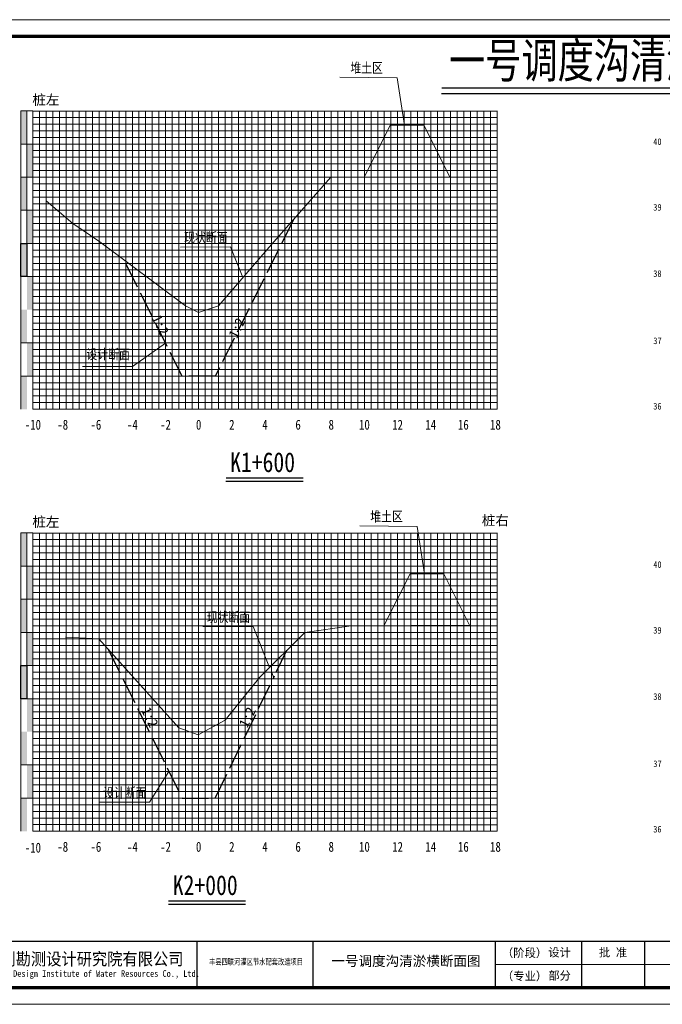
# Model space of a CAD drawing. Header units: millimetres. Extents: x -1851 to 142262423, y -629789 to 22327943.
# Tile 50 of 69: x 36465 to 36659, y 5522 to 5819. Entities that reach past the tile are written whole.
import ezdxf
from ezdxf.enums import TextEntityAlignment as Align

# ---------------------------------------------------------------- set-up
doc = ezdxf.new("R2010")
doc.units = ezdxf.units.MM
doc.linetypes.add('4415', pattern=[5, 4, -1])
for name, color, linetype, lineweight in [('0.13文字', 3, 'Continuous', 13), ('2', 61, 'Continuous', 30), ('3', 8, 'Continuous', 5), ('dmx', 7, 'Continuous', 15)]:
    doc.layers.add(name, color=color, linetype=linetype, lineweight=lineweight)
doc.layers.add('DIMTEX', color=7, linetype='Continuous')
doc.layers.add('断面', color=7, linetype='Continuous')
doc.styles.add('LYJFS', font='times.ttf', dxfattribs={"width": 0.7})
doc.styles.add('STYLE2', font='txt', dxfattribs={"width": 0.8})
doc.styles.add('仿宋体', font='FangSong_GB2312.ttf', dxfattribs={"width": 0.8})
doc.styles.add('宋体', font='txt', dxfattribs={"height": 3.5})
doc.styles.add('等线体', font='simhei.ttf')

# ---------------------------------------------------------------- blocks, each defined once
blk = doc.blocks.new('tk')
at = {"lineweight": 0}
for p, q in [((6838.6, 1139.23), (7258.6, 1139.23)), ((7253.6, 854.23), (7046.6, 854.23)), ((7258.6, 842.23), (6838.6, 842.23))]:
    blk.add_line(p, q, dxfattribs=at)
for p, q in [((6956.6, 861.23), (6956.6, 847.23)), ((6991.6, 861.23), (6991.6, 847.23)), ((7046.6, 861.23), (7046.6, 847.23)), ((7072.6, 861.23), (7072.6, 847.23)), ((7091.6, 861.23), (7091.6, 847.23))]:
    blk.add_line(p, q)
at = {"lineweight": 0, "const_width": 1}
blk.add_lwpolyline([(6863.6, 1134.23), (7253.6, 1134.23), (7253.6, 847.23), (6863.6, 847.23)], close=True, dxfattribs=at)
at = {"lineweight": 0, "const_width": 0.4}
blk.add_lwpolyline([(7253.6, 861.23), (6863.6, 861.23)], dxfattribs=at)
at = {"style": '宋体'}
for s, height, width, p in [('江苏省水利勘测设计研究院有限公司', 3.75, 0.9, (6915.73, 855.98)), ('丰县四联河灌区节水配套改造项目', 1.8, 0.75, (6974.43, 855.1)), ('Jiangsu Surveying and Design Institute of Water Resources Co., Ltd.', 2, 0.8, (6915.55, 851.24))]:
    blk.add_text(s, height=height, dxfattribs=dict(at, width=width)).set_placement(p, align=Align.MIDDLE)
at = {"style": 'LYJFS'}
for s, p in [('（阶段）', (7055.43, 857.73)), ('（专业）', (7055.43, 850.73))]:
    blk.add_text(s, height=2.5, dxfattribs=at).set_placement(p, align=Align.MIDDLE_CENTER)
at = {"char_height": 2.5, "attachment_point": 5, "style": '宋体'}
for s, insert in [('设计', (7066, 857.73)), ('批 准', (7082.1, 857.73)), ('部分', (7066, 850.73))]:
    blk.add_mtext(s, dxfattribs=dict(at, insert=insert))

msp = doc.modelspace()

# ---------------------------------------------------------------- hatches: boundary and pattern name
at = {"linetype": 'Continuous'}
for points in [[(36465.8, 5791.53), (36467.6, 5791.53), (36467.6, 5781.53), (36465.8, 5781.53)], [(36467.6, 5781.53), (36469.4, 5781.53), (36469.4, 5771.53), (36467.6, 5771.53)], [(36465.8, 5771.53), (36467.6, 5771.53), (36467.6, 5761.53), (36465.8, 5761.53)], [(36467.6, 5761.53), (36469.4, 5761.53), (36469.4, 5751.53), (36467.6, 5751.53)], [(36465.8, 5751.53), (36467.6, 5751.53), (36467.6, 5741.53), (36465.8, 5741.53)], [(36467.6, 5741.53), (36469.4, 5741.53), (36469.4, 5731.53), (36467.6, 5731.53)], [(36465.8, 5731.53), (36467.6, 5731.53), (36467.6, 5721.53), (36465.8, 5721.53)], [(36467.61, 5721.55), (36469.41, 5721.55), (36469.41, 5711.55), (36467.61, 5711.55)], [(36465.8, 5711.52), (36467.6, 5711.52), (36467.6, 5701.52), (36465.8, 5701.52)], [(36465.8, 5664.22), (36467.6, 5664.22), (36467.6, 5654.22), (36465.8, 5654.22)], [(36467.6, 5654.22), (36469.4, 5654.22), (36469.4, 5644.22), (36467.6, 5644.22)], [(36465.8, 5644.22), (36467.6, 5644.22), (36467.6, 5634.22), (36465.8, 5634.22)], [(36467.6, 5634.22), (36469.4, 5634.22), (36469.4, 5624.22), (36467.6, 5624.22)], [(36465.8, 5624.22), (36467.6, 5624.22), (36467.6, 5614.22), (36465.8, 5614.22)], [(36467.6, 5614.22), (36469.4, 5614.22), (36469.4, 5604.22), (36467.6, 5604.22)], [(36465.8, 5604.22), (36467.6, 5604.22), (36467.6, 5594.22), (36465.8, 5594.22)], [(36467.61, 5594.24), (36469.41, 5594.24), (36469.41, 5584.24), (36467.61, 5584.24)], [(36465.8, 5584.21), (36467.6, 5584.21), (36467.6, 5574.21), (36465.8, 5574.21)]]:
    msp.add_hatch(color=7, dxfattribs=at).paths.add_polyline_path(points)

# ---------------------------------------------------------------- linework, layer by layer
at = {"color": 7, "linetype": 'Continuous', "lineweight": 20, "flags": 128}
for points in [[(36581.49, 5787.07), (36579.29, 5801.49), (36562.01, 5801.66)], [(36587.49, 5651.76), (36585.29, 5666.18), (36568.01, 5666.35)]]:
    msp.add_lwpolyline(points, dxfattribs=at)
at = {"color": 1, "linetype": '4415', "lineweight": 30, "ltscale": 2}
for points in [[(36548.03, 5758.74), (36524.4, 5711.49), (36514.4, 5711.49), (36496.82, 5746.64)], [(36492.12, 5629.19), (36514.4, 5584.22), (36524.4, 5584.22), (36542.27, 5621.1)], [(36542.81, 5622.22), (36546.02, 5628.84)]]:
    msp.add_lwpolyline(points, dxfattribs=at)
at = {"linetype": 'Continuous', "flags": 128}
for points in [[(36465.8, 5751.53), (36467.6, 5751.53), (36467.6, 5741.53), (36465.8, 5741.53)], [(36465.8, 5624.22), (36467.6, 5624.22), (36467.6, 5614.22), (36465.8, 5614.22)]]:
    msp.add_lwpolyline(points, close=True, dxfattribs=at)
at = {"linetype": 'Continuous', "lineweight": 20, "flags": 128}
for points in [[(36532.77, 5741.23), (36529.05, 5750.49), (36513.9, 5750.46)], [(36509.4, 5721.49), (36499.47, 5714.43), (36484.32, 5714.4)], [(36540.82, 5623.64), (36535.85, 5635.99), (36520.69, 5635.97)], [(36542.19, 5620.22), (36541.36, 5622.28)], [(36510.4, 5592.22), (36504.56, 5582.98), (36489.41, 5582.95)]]:
    msp.add_lwpolyline(points, dxfattribs=at)
at = {"layer": '2', "color": 7, "lineweight": 15}
for points in [[(36479.4, 5791.53), (36479.4, 5701.53)], [(36489.4, 5791.53), (36489.4, 5701.53)], [(36499.4, 5791.53), (36499.4, 5701.53)], [(36509.4, 5791.53), (36509.4, 5701.53)], [(36529.4, 5791.53), (36529.4, 5701.53)], [(36539.4, 5791.53), (36539.4, 5701.53)], [(36549.4, 5791.53), (36549.4, 5701.53)], [(36559.4, 5791.53), (36559.4, 5701.53)], [(36569.4, 5791.53), (36569.4, 5701.53)], [(36579.4, 5791.53), (36579.4, 5701.53)], [(36589.4, 5791.53), (36589.4, 5701.53)], [(36599.4, 5791.53), (36599.4, 5701.53)], [(36609.4, 5791.53), (36609.4, 5701.53)], [(36469.4, 5791.46), (36609.4, 5791.46)], [(36469.4, 5781.53), (36609.4, 5781.53)], [(36469.4, 5771.53), (36609.4, 5771.53)], [(36469.4, 5761.53), (36609.4, 5761.53)], [(36469.4, 5751.53), (36609.4, 5751.53)], [(36469.4, 5731.53), (36609.4, 5731.53)], [(36469.4, 5701.53), (36609.4, 5701.53)], [(36469.4, 5664.15), (36609.4, 5664.15)], [(36479.4, 5664.22), (36479.4, 5574.22)], [(36489.4, 5664.22), (36489.4, 5574.22)], [(36499.4, 5664.22), (36499.4, 5574.22)], [(36509.4, 5664.22), (36509.4, 5574.22)], [(36529.4, 5664.22), (36529.4, 5574.22)], [(36539.4, 5664.22), (36539.4, 5574.22)], [(36549.4, 5664.22), (36549.4, 5574.22)], [(36559.4, 5664.22), (36559.4, 5574.22)], [(36569.4, 5664.22), (36569.4, 5574.22)], [(36579.4, 5664.22), (36579.4, 5574.22)], [(36589.4, 5664.22), (36589.4, 5574.22)], [(36599.4, 5664.22), (36599.4, 5574.22)], [(36609.4, 5664.22), (36609.4, 5574.22)], [(36469.4, 5654.22), (36569.4, 5654.22)], [(36569.4, 5654.22), (36609.4, 5654.22)], [(36469.4, 5644.22), (36569.4, 5644.22)], [(36569.4, 5644.22), (36609.4, 5644.22)], [(36469.4, 5634.22), (36569.4, 5634.22)], [(36569.4, 5634.22), (36609.4, 5634.22)], [(36469.4, 5624.22), (36569.4, 5624.22)], [(36569.4, 5624.22), (36609.4, 5624.22)], [(36569.4, 5614.22), (36609.4, 5614.22)], [(36469.4, 5604.22), (36569.4, 5604.22)], [(36569.4, 5604.22), (36609.4, 5604.22)], [(36569.4, 5594.22), (36609.4, 5594.22)], [(36569.4, 5584.22), (36609.4, 5584.22)], [(36469.4, 5574.22), (36569.4, 5574.22)], [(36569.4, 5574.22), (36609.4, 5574.22)]]:
    msp.add_lwpolyline(points, dxfattribs=at)
at = {"layer": '2', "color": 3, "lineweight": 15}
for points in [[(36519.4, 5791.53), (36519.4, 5701.53)], [(36519.4, 5664.22), (36519.4, 5574.22)]]:
    msp.add_lwpolyline(points, dxfattribs=at)
at = {"layer": '2', "color": 7, "lineweight": 15, "flags": 128}
for points in [[(36469.4, 5741.53), (36609.4, 5741.53)], [(36469.4, 5614.22), (36569.4, 5614.22)]]:
    msp.add_lwpolyline(points, dxfattribs=at)
at = {"layer": '2', "color": 0, "lineweight": 15}
for points in [[(36469.4, 5721.53), (36609.4, 5721.53)], [(36469.4, 5711.53), (36609.4, 5711.53)], [(36469.4, 5594.22), (36569.4, 5594.22)], [(36469.4, 5584.22), (36569.4, 5584.22)]]:
    msp.add_lwpolyline(points, dxfattribs=at)
at = {"layer": '3', "lineweight": 5}
for points in [[(36471.4, 5791.53), (36471.4, 5701.53)], [(36473.4, 5791.53), (36473.4, 5701.53)], [(36475.4, 5791.53), (36475.4, 5701.53)], [(36477.4, 5791.53), (36477.4, 5701.53)], [(36481.4, 5791.53), (36481.4, 5701.53)], [(36483.4, 5791.53), (36483.4, 5701.53)], [(36485.4, 5791.53), (36485.4, 5701.53)], [(36487.4, 5791.53), (36487.4, 5701.53)], [(36491.4, 5791.53), (36491.4, 5701.53)], [(36493.4, 5791.53), (36493.4, 5701.53)], [(36495.4, 5791.53), (36495.4, 5701.53)], [(36497.4, 5791.53), (36497.4, 5701.53)], [(36501.4, 5791.53), (36501.4, 5701.53)], [(36503.4, 5791.53), (36503.4, 5701.53)], [(36505.4, 5791.53), (36505.4, 5701.53)], [(36507.4, 5791.53), (36507.4, 5701.53)], [(36511.4, 5791.53), (36511.4, 5701.53)], [(36513.4, 5791.53), (36513.4, 5701.53)], [(36515.4, 5791.53), (36515.4, 5701.53)], [(36517.4, 5791.53), (36517.4, 5701.53)], [(36521.4, 5791.53), (36521.4, 5701.53)], [(36523.4, 5791.53), (36523.4, 5701.53)], [(36525.4, 5791.53), (36525.4, 5701.53)], [(36527.4, 5791.53), (36527.4, 5701.53)], [(36531.4, 5791.53), (36531.4, 5701.53)], [(36533.4, 5791.53), (36533.4, 5701.53)], [(36535.4, 5791.53), (36535.4, 5701.53)], [(36537.4, 5791.53), (36537.4, 5701.53)], [(36541.4, 5791.53), (36541.4, 5701.53)], [(36543.4, 5791.53), (36543.4, 5701.53)], [(36545.4, 5791.53), (36545.4, 5701.53)], [(36547.4, 5791.53), (36547.4, 5701.53)], [(36551.4, 5791.53), (36551.4, 5701.53)], [(36553.4, 5791.53), (36553.4, 5701.53)], [(36555.4, 5791.53), (36555.4, 5701.53)], [(36557.4, 5791.53), (36557.4, 5701.53)], [(36561.4, 5791.53), (36561.4, 5701.53)], [(36563.4, 5791.53), (36563.4, 5701.53)], [(36565.4, 5791.53), (36565.4, 5701.53)], [(36567.4, 5791.53), (36567.4, 5701.53)], [(36571.4, 5791.53), (36571.4, 5701.53)], [(36573.4, 5791.53), (36573.4, 5701.53)], [(36575.4, 5791.53), (36575.4, 5701.53)], [(36577.4, 5791.53), (36577.4, 5701.53)], [(36581.4, 5791.53), (36581.4, 5701.53)], [(36583.4, 5791.53), (36583.4, 5701.53)], [(36585.4, 5791.53), (36585.4, 5701.53)], [(36587.4, 5791.53), (36587.4, 5701.53)], [(36591.4, 5791.53), (36591.4, 5701.53)], [(36593.4, 5791.53), (36593.4, 5701.53)], [(36595.4, 5791.53), (36595.4, 5701.53)], [(36597.4, 5791.53), (36597.4, 5701.53)], [(36601.4, 5791.53), (36601.4, 5701.53)], [(36603.4, 5791.53), (36603.4, 5701.53)], [(36605.4, 5791.53), (36605.4, 5701.53)], [(36607.4, 5791.53), (36607.4, 5701.53)], [(36469.4, 5789.53), (36609.4, 5789.53)], [(36469.4, 5787.53), (36609.4, 5787.53)], [(36469.4, 5785.53), (36609.4, 5785.53)], [(36469.4, 5783.53), (36609.4, 5783.53)], [(36469.4, 5779.53), (36609.4, 5779.53)], [(36469.4, 5777.53), (36609.4, 5777.53)], [(36469.4, 5775.53), (36609.4, 5775.53)], [(36469.4, 5773.53), (36609.4, 5773.53)], [(36469.4, 5769.53), (36609.4, 5769.53)], [(36469.4, 5767.53), (36609.4, 5767.53)], [(36469.4, 5765.53), (36609.4, 5765.53)], [(36469.4, 5763.53), (36609.4, 5763.53)], [(36469.4, 5759.53), (36609.4, 5759.53)], [(36469.4, 5757.53), (36609.4, 5757.53)], [(36469.4, 5755.53), (36609.4, 5755.53)], [(36469.4, 5753.53), (36609.4, 5753.53)], [(36469.4, 5749.53), (36609.4, 5749.53)], [(36469.4, 5747.53), (36609.4, 5747.53)], [(36469.4, 5745.53), (36609.4, 5745.53)], [(36469.4, 5743.53), (36609.4, 5743.53)], [(36469.4, 5739.53), (36609.4, 5739.53)], [(36469.4, 5737.53), (36609.4, 5737.53)], [(36469.4, 5735.53), (36609.4, 5735.53)], [(36469.4, 5733.53), (36609.4, 5733.53)], [(36469.4, 5729.53), (36609.4, 5729.53)], [(36469.4, 5727.53), (36609.4, 5727.53)], [(36469.4, 5725.53), (36609.4, 5725.53)], [(36469.4, 5723.53), (36609.4, 5723.53)], [(36469.4, 5719.53), (36609.4, 5719.53)], [(36469.4, 5717.53), (36609.4, 5717.53)], [(36469.4, 5715.53), (36609.4, 5715.53)], [(36469.4, 5713.53), (36609.4, 5713.53)], [(36469.4, 5709.53), (36609.4, 5709.53)], [(36469.4, 5707.53), (36609.4, 5707.53)], [(36469.4, 5705.53), (36609.4, 5705.53)], [(36469.4, 5703.53), (36609.4, 5703.53)], [(36471.4, 5664.22), (36471.4, 5574.22)], [(36473.4, 5664.22), (36473.4, 5574.22)], [(36475.4, 5664.22), (36475.4, 5574.22)], [(36477.4, 5664.22), (36477.4, 5574.22)], [(36481.4, 5664.22), (36481.4, 5574.22)], [(36483.4, 5664.22), (36483.4, 5574.22)], [(36485.4, 5664.22), (36485.4, 5574.22)], [(36487.4, 5664.22), (36487.4, 5574.22)], [(36491.4, 5664.22), (36491.4, 5574.22)], [(36493.4, 5664.22), (36493.4, 5574.22)], [(36495.4, 5664.22), (36495.4, 5574.22)], [(36497.4, 5664.22), (36497.4, 5574.22)], [(36501.4, 5664.22), (36501.4, 5574.22)], [(36503.4, 5664.22), (36503.4, 5574.22)], [(36505.4, 5664.22), (36505.4, 5574.22)], [(36507.4, 5664.22), (36507.4, 5574.22)], [(36511.4, 5664.22), (36511.4, 5574.22)], [(36513.4, 5664.22), (36513.4, 5574.22)], [(36515.4, 5664.22), (36515.4, 5574.22)], [(36517.4, 5664.22), (36517.4, 5574.22)], [(36521.4, 5664.22), (36521.4, 5574.22)], [(36523.4, 5664.22), (36523.4, 5574.22)], [(36525.4, 5664.22), (36525.4, 5574.22)], [(36527.4, 5664.22), (36527.4, 5574.22)], [(36531.4, 5664.22), (36531.4, 5574.22)], [(36533.4, 5664.22), (36533.4, 5574.22)], [(36535.4, 5664.22), (36535.4, 5574.22)], [(36537.4, 5664.22), (36537.4, 5574.22)], [(36541.4, 5664.22), (36541.4, 5574.22)], [(36543.4, 5664.22), (36543.4, 5574.22)], [(36545.4, 5664.22), (36545.4, 5574.22)], [(36547.4, 5664.22), (36547.4, 5574.22)], [(36551.4, 5664.22), (36551.4, 5574.22)], [(36553.4, 5664.22), (36553.4, 5574.22)], [(36555.4, 5664.22), (36555.4, 5574.22)], [(36557.4, 5664.22), (36557.4, 5574.22)], [(36561.4, 5664.22), (36561.4, 5574.22)], [(36563.4, 5664.22), (36563.4, 5574.22)], [(36565.4, 5664.22), (36565.4, 5574.22)], [(36567.4, 5664.22), (36567.4, 5574.22)], [(36571.4, 5664.22), (36571.4, 5574.22)], [(36573.4, 5664.22), (36573.4, 5574.22)], [(36575.4, 5664.22), (36575.4, 5574.22)], [(36577.4, 5664.22), (36577.4, 5574.22)], [(36581.4, 5664.22), (36581.4, 5574.22)], [(36583.4, 5664.22), (36583.4, 5574.22)], [(36585.4, 5664.22), (36585.4, 5574.22)], [(36587.4, 5664.22), (36587.4, 5574.22)], [(36591.4, 5664.22), (36591.4, 5574.22)], [(36593.4, 5664.22), (36593.4, 5574.22)], [(36595.4, 5664.22), (36595.4, 5574.22)], [(36597.4, 5664.22), (36597.4, 5574.22)], [(36601.4, 5664.22), (36601.4, 5574.22)], [(36603.4, 5664.22), (36603.4, 5574.22)], [(36605.4, 5664.22), (36605.4, 5574.22)], [(36607.4, 5664.22), (36607.4, 5574.22)], [(36469.4, 5662.22), (36569.4, 5662.22)], [(36569.4, 5662.22), (36609.4, 5662.22)], [(36469.4, 5660.22), (36569.4, 5660.22)], [(36469.4, 5658.22), (36569.4, 5658.22)], [(36569.4, 5660.22), (36609.4, 5660.22)], [(36569.4, 5658.22), (36609.4, 5658.22)], [(36469.4, 5656.22), (36569.4, 5656.22)], [(36569.4, 5656.22), (36609.4, 5656.22)], [(36469.4, 5652.22), (36569.4, 5652.22)], [(36569.4, 5652.22), (36609.4, 5652.22)], [(36469.4, 5650.22), (36569.4, 5650.22)], [(36569.4, 5650.22), (36609.4, 5650.22)], [(36469.4, 5648.22), (36569.4, 5648.22)], [(36469.4, 5646.22), (36569.4, 5646.22)], [(36569.4, 5648.22), (36609.4, 5648.22)], [(36569.4, 5646.22), (36609.4, 5646.22)], [(36469.4, 5642.22), (36569.4, 5642.22)], [(36469.4, 5640.22), (36569.4, 5640.22)], [(36569.4, 5642.22), (36609.4, 5642.22)], [(36569.4, 5640.22), (36609.4, 5640.22)], [(36469.4, 5638.22), (36569.4, 5638.22)], [(36569.4, 5638.22), (36609.4, 5638.22)], [(36469.4, 5636.22), (36569.4, 5636.22)], [(36569.4, 5636.22), (36609.4, 5636.22)], [(36469.4, 5632.22), (36569.4, 5632.22)], [(36569.4, 5632.22), (36609.4, 5632.22)], [(36469.4, 5630.22), (36569.4, 5630.22)], [(36469.4, 5628.22), (36569.4, 5628.22)], [(36569.4, 5630.22), (36609.4, 5630.22)], [(36569.4, 5628.22), (36609.4, 5628.22)], [(36469.4, 5626.22), (36569.4, 5626.22)], [(36569.4, 5626.22), (36609.4, 5626.22)], [(36469.4, 5622.22), (36569.4, 5622.22)], [(36569.4, 5622.22), (36609.4, 5622.22)], [(36469.4, 5620.22), (36569.4, 5620.22)], [(36569.4, 5620.22), (36609.4, 5620.22)], [(36469.4, 5618.22), (36569.4, 5618.22)], [(36569.4, 5618.22), (36609.4, 5618.22)], [(36469.4, 5616.22), (36569.4, 5616.22)], [(36569.4, 5616.22), (36609.4, 5616.22)], [(36469.4, 5612.22), (36569.4, 5612.22)], [(36569.4, 5612.22), (36609.4, 5612.22)], [(36469.4, 5610.22), (36569.4, 5610.22)], [(36469.4, 5608.22), (36569.4, 5608.22)], [(36569.4, 5610.22), (36609.4, 5610.22)], [(36569.4, 5608.22), (36609.4, 5608.22)], [(36469.4, 5606.22), (36569.4, 5606.22)], [(36569.4, 5606.22), (36609.4, 5606.22)], [(36469.4, 5602.22), (36569.4, 5602.22)], [(36569.4, 5602.22), (36609.4, 5602.22)], [(36469.4, 5600.22), (36569.4, 5600.22)], [(36569.4, 5600.22), (36609.4, 5600.22)], [(36469.4, 5598.22), (36569.4, 5598.22)], [(36469.4, 5596.22), (36569.4, 5596.22)], [(36569.4, 5598.22), (36609.4, 5598.22)], [(36569.4, 5596.21), (36609.4, 5596.21)], [(36469.4, 5592.22), (36569.4, 5592.22)], [(36469.4, 5590.22), (36569.4, 5590.22)], [(36569.4, 5592.22), (36609.4, 5592.22)], [(36569.4, 5590.22), (36609.4, 5590.22)], [(36469.4, 5588.22), (36569.4, 5588.22)], [(36569.4, 5588.22), (36609.4, 5588.22)], [(36469.4, 5586.22), (36569.4, 5586.22)], [(36569.4, 5586.21), (36609.4, 5586.21)], [(36469.4, 5582.22), (36569.4, 5582.22)], [(36569.4, 5582.22), (36609.4, 5582.22)], [(36469.4, 5580.22), (36569.4, 5580.22)], [(36469.4, 5578.22), (36569.4, 5578.22)], [(36569.4, 5580.22), (36609.4, 5580.22)], [(36569.4, 5578.22), (36609.4, 5578.22)], [(36469.4, 5576.22), (36569.4, 5576.22)], [(36569.4, 5576.21), (36609.4, 5576.21)]]:
    msp.add_lwpolyline(points, dxfattribs=at)
at = {"layer": '3', "color": 0, "lineweight": 5}
for points in [[(36465.8, 5721.53), (36609.4, 5721.53)], [(36465.8, 5711.53), (36609.4, 5711.53)], [(36465.8, 5594.22), (36569.4, 5594.22)], [(36465.8, 5584.22), (36569.4, 5584.22)]]:
    msp.add_lwpolyline(points, dxfattribs=at)
at = {"layer": 'DIMTEX', "color": 7, "linetype": 'Continuous'}
for p, q in [((36592.74, 5798.45), (36715.9, 5798.45)), ((36592.7, 5796.76), (36716.35, 5796.76)), ((36527.63, 5679.87), (36550.97, 5679.87)), ((36527.65, 5680.84), (36550.97, 5680.84)), ((36510.33, 5552.28), (36533.51, 5552.28)), ((36510.35, 5553.24), (36533.51, 5553.24))]:
    msp.add_line(p, q, dxfattribs=at)
at = {"layer": 'dmx', "color": 7, "linetype": 'Continuous', "lineweight": 15}
for p, q in [((36577.18, 5787.24), (36569.4, 5771.67)), ((36577.18, 5787.24), (36587.37, 5787.24)), ((36587.37, 5787.24), (36595.15, 5771.67)), ((36559.4, 5771.53), (36595.15, 5771.67)), ((36583.18, 5651.92), (36575.4, 5636.36)), ((36583.18, 5651.92), (36593.37, 5651.92)), ((36593.37, 5651.92), (36601.15, 5636.36)), ((36565.4, 5636.22), (36601.15, 5636.36))]:
    msp.add_line(p, q, dxfattribs=at)
at = {"layer": 'dmx', "linetype": 'Continuous', "lineweight": 15, "flags": 128}
for points in [[(36489.6, 5752.06), (36515.4, 5732.7), (36519.4, 5730.7), (36525.4, 5732.7), (36541.4, 5751.23), (36559.3, 5771.53)], [(36473.4, 5764.36), (36473.4, 5764.36), (36481.4, 5757.53), (36489.6, 5752.06)], [(36489.33, 5632.31), (36513.4, 5605.42), (36519.25, 5603.36), (36527.4, 5607.74), (36537.86, 5620.68), (36551.39, 5634.21)], [(36551.39, 5634.21), (36551.4, 5634.22), (36565.4, 5636.22), (36565.4, 5636.22)], [(36551.4, 5634.21), (36551.4, 5634.22)], [(36479.23, 5632.77), (36489.33, 5632.31)]]:
    msp.add_lwpolyline(points, dxfattribs=at)
at = {"layer": '断面', "color": 3, "lineweight": 15}
for points in [[(36469.4, 5791.53), (36465.8, 5791.53)], [(36465.8, 5791.53), (36465.8, 5701.53)], [(36467.6, 5791.53), (36467.6, 5741.53)], [(36469.4, 5791.53), (36469.4, 5701.53)], [(36469.4, 5781.53), (36465.8, 5781.53)], [(36469.4, 5771.53), (36465.8, 5771.53)], [(36469.4, 5761.53), (36465.8, 5761.53)], [(36469.4, 5751.53), (36465.8, 5751.53)], [(36465.8, 5741.53), (36469.4, 5741.53)], [(36469.4, 5664.22), (36465.8, 5664.22)], [(36465.8, 5664.22), (36465.8, 5574.22)], [(36467.6, 5664.22), (36467.6, 5614.22)], [(36469.4, 5664.22), (36469.4, 5574.22)], [(36469.4, 5654.22), (36465.8, 5654.22)], [(36469.4, 5644.22), (36465.8, 5644.22)], [(36469.4, 5634.22), (36465.8, 5634.22)], [(36469.4, 5624.22), (36465.8, 5624.22)], [(36465.8, 5614.22), (36469.4, 5614.22)]]:
    msp.add_lwpolyline(points, dxfattribs=at)
at = {"layer": '断面', "color": 7, "lineweight": 15}
for points in [[(36469.4, 5741.53), (36609.4, 5741.53)], [(36469.4, 5614.22), (36569.4, 5614.22)]]:
    msp.add_lwpolyline(points, dxfattribs=at)

# ---------------------------------------------------------------- block references
at = {"layer": '断面'}
msp.add_blockref('tk', (29562.28, 4679.8), dxfattribs=at)

# ---------------------------------------------------------------- texts
at = {"style": '等线体'}
for s, p in [('桩左', (36469.23, 5793.36)), ('桩右', (36604.8, 5666.51)), ('桩左', (36469.23, 5666.05))]:
    msp.add_text(s, height=3, dxfattribs=at).set_placement(p)
at = {"color": 7, "linetype": 'Continuous', "char_height": 3, "width": 18.8247, "attachment_point": 1, "style": '仿宋体'}
for insert in [(36565.17, 5806), (36571.17, 5670.69)]:
    msp.add_mtext('堆土区', dxfattribs=dict(at, insert=insert))
at = {"linetype": 'Continuous', "char_height": 3, "width": 37.9325, "attachment_point": 1, "style": '仿宋体'}
for s, insert in [('现状断面', (36515.04, 5754.83)), ('设计断面', (36485.54, 5719.63)), ('现状断面', (36521.83, 5640.34)), ('设计断面', (36490.55, 5587.33))]:
    msp.add_mtext(s, dxfattribs=dict(at, insert=insert))
at = {"layer": '0.13文字', "linetype": 'Continuous', "lineweight": 13, "insert": (36559.42, 5536.59), "char_height": 3, "width": 55.5509, "attachment_point": 1, "style": 'LYJFS'}
msp.add_mtext('{\\fFangSong_GB2312|b0|i0|c134|p49;\\W1;一号调度沟清淤横断面图}', dxfattribs=at)
at = {"layer": 'DIMTEX', "color": 7, "linetype": 'Continuous', "style": 'STYLE2', "width": 0.8}
for s, height, p in [('一号调度沟清淤断面图', 10.5, (36594.92, 5801.47)), ('K1+600', 6, (36528.89, 5682.56)), ('K2+000', 6, (36511.59, 5554.97))]:
    msp.add_text(s, height=height, dxfattribs=at).set_placement(p)
at = {"layer": '断面', "color": 7, "style": '等线体', "width": 0.8}
for s, p in [('40', (36656.53, 5780.64)), ('39', (36656.53, 5760.83)), ('38', (36656.53, 5740.83)), ('37', (36656.56, 5720.57)), ('36', (36656.53, 5700.83)), ('40', (36656.53, 5653.06)), ('39', (36656.53, 5633.25)), ('38', (36656.53, 5613.25)), ('37', (36656.56, 5592.99)), ('36', (36656.53, 5573.25))]:
    msp.add_text(s, height=2, dxfattribs=at).set_placement(p, align=Align.BOTTOM_LEFT)
at = {"layer": '断面', "color": 7, "style": '仿宋体'}
for rotation, p in [(295.6448, (36507.87, 5726.92)), (64.3552, (36530.93, 5726.05)), (296.2636, (36504.7, 5608.63)), (63.7364, (36534.1, 5608.63))]:
    msp.add_text('1:2', height=3, rotation=rotation, dxfattribs=at).set_placement(p, align=Align.MIDDLE)
at = {"layer": '断面', "color": 7, "style": '等线体', "width": 0.8}
for s, p in [('-10', (36469.39, 5696.84)), ('-8', (36478.39, 5696.84)), ('-6', (36488.39, 5696.84)), ('-4', (36499.4, 5696.84)), ('-2', (36509.4, 5696.84)), ('0', (36519.4, 5696.84)), ('2', (36529.4, 5696.84)), ('4', (36539.4, 5696.84)), ('6', (36549.4, 5696.84)), ('8', (36559.4, 5696.84)), ('10', (36569.4, 5696.84)), ('12', (36579.4, 5696.84)), ('14', (36589.4, 5696.84)), ('16', (36599.24, 5696.84)), ('18', (36608.92, 5696.84)), ('-10', (36469.39, 5569.26)), ('-8', (36478.39, 5569.52)), ('-6', (36488.39, 5569.52)), ('-4', (36499.4, 5569.52)), ('-2', (36509.4, 5569.52)), ('0', (36519.4, 5569.52)), ('2', (36529.4, 5569.52)), ('4', (36539.4, 5569.52)), ('6', (36549.4, 5569.52)), ('8', (36559.4, 5569.52)), ('10', (36569.4, 5569.52)), ('12', (36579.4, 5569.52)), ('14', (36589.4, 5569.52)), ('16', (36599.24, 5569.52)), ('18', (36608.92, 5569.52))]:
    msp.add_text(s, height=3, dxfattribs=at).set_placement(p, align=Align.MIDDLE)

doc.saveas('drawing.dxf')
